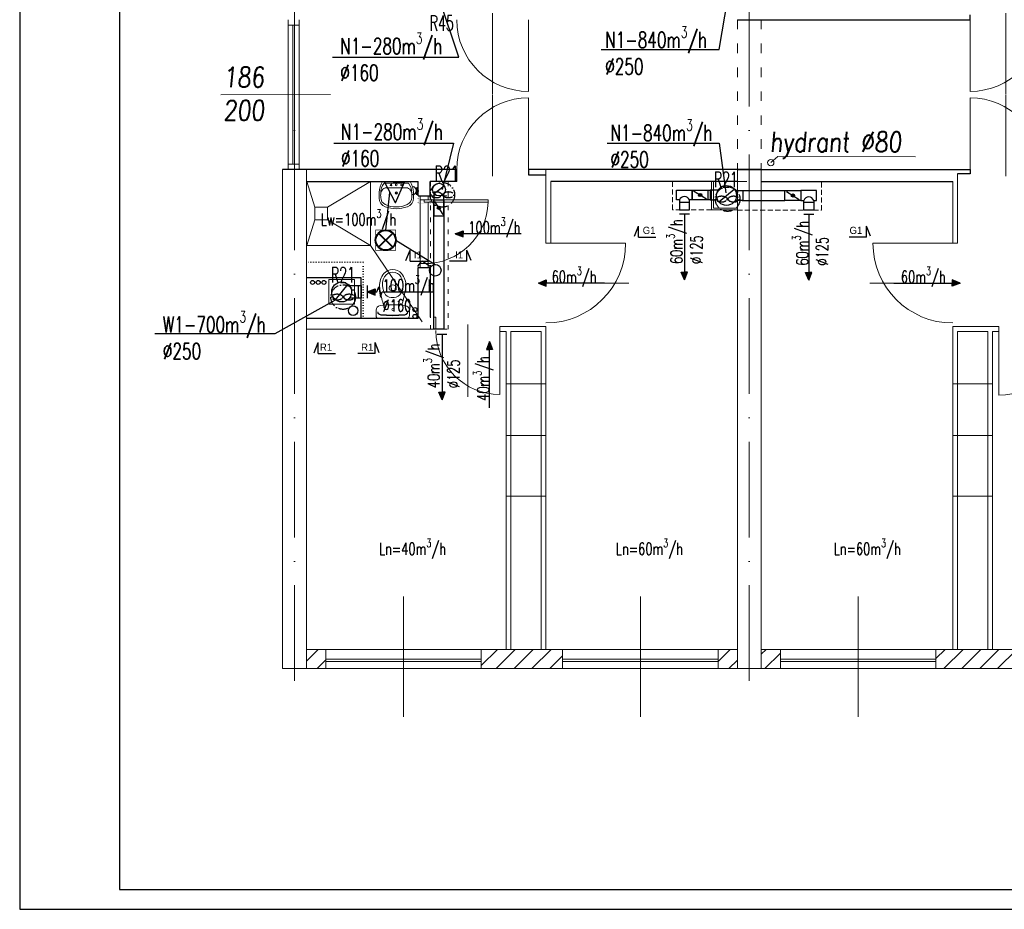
# Model space of a CAD drawing. Header units: millimetres. Extents: x -6513 to 30474, y -6915 to 65597.
# Tile 204 of 256: x -3136 to -1902, y 25134 to 26250. Entities that reach past the tile are written whole.
import ezdxf
from ezdxf.enums import TextEntityAlignment as Align

# ---------------------------------------------------------------- set-up
doc = ezdxf.new("R2010")
doc.units = ezdxf.units.MM
for name, pattern in [('ACAD_ISO03W100', [30, 12, -18]), ('ACAD_ISO10W100', [18, 12, -3, 0, -3]), ('DASHED', [19.05, 12.7, -6.35]), ('DOT', [6.35, 0, -6.35])]:
    doc.linetypes.add(name, pattern=pattern)
doc.layers.get('0').update_dxf_attribs({"color": 8})
for name, color, linetype in [('A200_General07', 8, 'Continuous'), ('A200_General08', 8, 'Continuous'), ('A270_text04', 8, 'Continuous'), ('DB_inst_pomocn', 8, 'Continuous'), ('DB_WM_nawiew-opis', 8, 'Continuous'), ('DB_WM_wywies-opis', 8, 'Continuous')]:
    doc.layers.add(name, color=color, linetype=linetype)
for name, color, linetype, lineweight in [('A_cienka', 8, 'Continuous', 5), ('A_linia przekroj', 8, 'Continuous', 25), ('A_osie', 8, 'ACAD_ISO10W100', 5), ('A_przerywana', 8, 'ACAD_ISO03W100', 5), ('A_widok', 8, 'Continuous', 13), ('A_Wymiary', 8, 'Continuous', 9), ('cieńkie', 8, 'Continuous', 9), ('DB-WM-nawiew-opis', 8, 'Continuous', 25), ('DB-WM-nawiew-opis-odnośnik', 8, 'Continuous', 30), ('DB-WM-wywiew-opis', 8, 'Continuous', 25), ('DB-WM-wywiew-opis-odnośnik', 8, 'Continuous', 30), ('DB_WM_nawiew', 8, 'Continuous', 30), ('DB_WM_wywiew', 8, 'Continuous', 30), ('DB_WM_ścianka nowa', 8, 'Continuous', 25), ('E_gniazda wtykowe', 1, 'Continuous', 30), ('E_oświetlenie', 1, 'Continuous', 30), ('E_technologia', 1, 'ACAD_ISO10W100', 30), ('noew ściany archwig', 8, 'Continuous', 9), ('R-TABELKA', 8, 'Continuous', 25), ('snitarne archwig nowe', 8, 'Continuous', 9), ('Stolarka ARCHWIG', 8, 'Continuous', 5), ('wyburzenia', 8, 'DOT', 20), ('Ściany ARCHWIG', 8, 'Continuous', 30)]:
    doc.layers.add(name, color=color, linetype=linetype, lineweight=lineweight)
doc.styles.add('BRH', font='txt')
doc.styles.add('ROMANSS', font='romans.shx', dxfattribs={"width": 0.8, "oblique": 5})
doc.styles.add('SIMPLEXD', font='SIMPLEX.SHX', dxfattribs={"width": 0.6})
doc.styles.get("Standard").update_dxf_attribs({"font": 'txt.shx', "width": 0.9})

# ---------------------------------------------------------------- blocks, each defined once
blk = doc.blocks.new('drzwi schem')
at = {"color": 252}
blk.add_line((0, 0), (0, 1), dxfattribs=at)
at = {"color": 252, "ltscale": 10}
blk.add_line((0.5, -0.093), (0.5, 1.04), dxfattribs=at)
at = {"color": 252}
blk.add_arc((0, 0), 1, 0, 90, dxfattribs=at)
blk = doc.blocks.new('klop oli 2')
at = {"layer": 'snitarne archwig nowe', "color": 252}
for p, q in [((0, 17.2), (0, 0)), ((3.8, 20.9), (10.5, 20.9)), ((0, -17.2), (0, 0)), ((3.8, 0), (3.8, 1)), ((3.8, 0), (3.8, -1)), ((38.9, 4.5), (37, 4.5)), ((38.9, -4.5), (37, -4.5)), ((3.8, -20.9), (10.5, -20.9))]:
    blk.add_line(p, q, dxfattribs=at)
for centre, radius in [((11.5, 0), 1.27), ((11.5, 0), 1.27), ((21.6, 7.5), 0.706), ((21.6, -7.5), 0.706)]:
    blk.add_circle(centre, radius, dxfattribs=at)
for centre, radius, start, end in [((3.8, 17.2), 3.76, 90, 180), ((144.9, 0), 141.2, 173.7281, 180), ((144.9, 0), 140.5, 173.6694, 180), ((8.4, 15), 3.76, 90, 173.7281), ((9, 15.1), 3.76, 100.2428, 173.7859), ((10.5, 14.9), 6.02, 6.7931, 90), ((-114.7, 0), 132.1, 0, 6.7931), ((80, -215.2), 235.3, 101.5744, 105.544), ((43.1, -10.6), 23.5, 101.6195, 117.4027), ((44.8, -39.8), 56.5, 94.3794, 102.2907), ((42.4, -7.4), 20.3, 60.8839, 101.6195), ((41.4, -8), 24.5, 51.2869, 92.3028), ((144.9, 0), 141.2, 180, 186.2719), ((144.9, 0), 140.5, 180, 186.3306), ((-114.7, 0), 132.1, 353.2069, 0), ((43.3, 0), 16.9, 173.7581, 180), ((43.3, 0), 16.9, 180, 186.2419), ((37.3, 0.7), 10.9, 117.4027, 173.7581), ((63.6, 0), 28.2, 173.3508, 180), ((63.6, 0), 28.2, 180, 186.6492), ((37, 3.1), 1.41, 90, 173.3508), ((38.9, 1.7), 2.82, 36.8699, 90), ((36.6, 0), 5.65, 0, 36.8699), ((36.6, 0), 5.65, 323.1301, 0), ((46.6, 0), 11.8, 0, 60.8839), ((46.6, 0), 11.8, 299.1161, 0), ((46.6, 0), 15.1, 0, 47.5638), ((46.6, 0), 15.1, 312.4362, 0), ((80, 215.2), 235.3, 254.456, 258.4256), ((37.3, -0.7), 10.9, 186.2419, 242.5973), ((43.1, 10.6), 23.5, 242.5973, 258.3805), ((37, -3.1), 1.41, 186.6492, 270), ((42.4, 7.4), 20.3, 258.3805, 299.1161), ((38.9, -1.7), 2.82, 270, 323.1301), ((41.4, 8), 24.5, 267.6972, 308.7131), ((3.8, -17.2), 3.76, 180, 270), ((8.4, -15), 3.76, 186.2719, 270), ((9, -15.1), 3.76, 186.2141, 259.7572), ((10.5, -14.9), 6.02, 270, 353.2069), ((44.8, 39.8), 56.5, 257.7093, 265.6206)]:
    blk.add_arc(centre, radius, start, end, dxfattribs=at)
blk = doc.blocks.new('umywalka oli2')
at = {"layer": 'snitarne archwig nowe', "color": 252}
for p, q in [((0, 17.6), (0, 0)), ((2, 15.4), (2, 0)), ((20.9, 21.6), (13.7, 21.6)), ((0, 0), (0, -17.6)), ((2, 0), (2, -15.4)), ((7.9, 0), (7.9, 10.8)), ((7.9, -10.8), (7.9, 0)), ((13.7, -21.6), (20.9, -21.6))]:
    blk.add_line(p, q, dxfattribs=at)
for centre, radius in [((4.1, 0), 1.11), ((4.5, 6.6), 0.994), ((14.5, 0), 1.48), ((14.5, 0), 0.946), ((4.5, -6.6), 0.994)]:
    blk.add_circle(centre, radius, dxfattribs=at)
for centre, radius, start, end in [((15.6, -9.9), 31.5, 93.3155, 119.5931), ((14.2, -1.1), 20.5, 88.5847, 126.5008), ((15.3, 12), 7.48, 91.7023, 188.8292), ((17.3, -1.9), 21.5, 82.9063, 97.0937), ((20.4, 10.2), 9.2, 23.1986, 92.7468), ((20.2, 9.5), 12.2, 20.9395, 86.4287), ((-1.2, 0), 33.1, 360, 24.6987), ((-3.2, 0), 37.4, 360, 21.6896), ((-1.2, 0), 33.1, 335.3013, 0), ((-3.2, 0), 37.4, 338.3104, 0), ((15.3, -12), 7.48, 171.1708, 268.2977), ((15.6, 9.9), 31.5, 240.4069, 266.6845), ((14.2, 1.1), 20.5, 233.4992, 271.4153), ((17.3, 1.9), 21.5, 262.9063, 277.0937), ((20.4, -10.2), 9.2, 267.2532, 336.8014), ((20.2, -9.5), 12.2, 273.5713, 339.0605)]:
    blk.add_arc(centre, radius, start, end, dxfattribs=at)
blk = doc.blocks.new('A$C2355049C')
at = {"layer": 'DB-WM-nawiew-opis-odnośnik'}
h = blk.add_hatch(color=256, dxfattribs=at)
h.paths.add_polyline_path([(0, -9.8), (3.9, -9.8), (0, 0)])
h.paths.add_polyline_path([(0, 0), (-3.9, -9.8), (0, -9.8)])
at = {"layer": 'DB-WM-nawiew-opis-odnośnik', "flags": 128}
for points in [[(0, 0), (-3.9, -9.8), (0, -9.8)], [(0, -82.9), (0, 0)], [(0, 0), (3.9, -9.8), (0, -9.8)]]:
    blk.add_lwpolyline(points, dxfattribs=at)
blk = doc.blocks.new('A$C620C4C60')
at = {"layer": 'DB-WM-wywiew-opis-odnośnik'}
h = blk.add_hatch(color=256, dxfattribs=at)
h.paths.add_polyline_path([(0, 0), (9.8, 3.9), (9.8, 0)])
h.paths.add_polyline_path([(9.8, 0), (9.8, -3.9), (0, 0)])
at = {"layer": 'DB-WM-wywiew-opis-odnośnik', "flags": 128}
for points in [[(0, 0), (9.8, 3.9), (9.8, 0)], [(0, 0), (12.1, 0)], [(0, 0), (9.8, -3.9), (9.8, 0)], [(12.1, 0), (14.4, -6.5), (16.6, 6.4), (18.9, 0)], [(18.9, 0), (82.9, 0)]]:
    blk.add_lwpolyline(points, dxfattribs=at)
blk = doc.blocks.new('A$C21C24CF4')
at = {"layer": 'DB_WM_nawiew'}
h = blk.add_hatch(color=256, dxfattribs=at)
edge = h.paths.add_edge_path()
edge.add_arc((10, -6.2), 2, 0, 360)
for points in [[(20, 0), (0, 0), (0, -12.5), (20, -12.5)], [(1.8, -11.4), (17.9, -1.3)]]:
    blk.add_lwpolyline(points, dxfattribs=at)
blk.add_circle((10, -6.2), 2, dxfattribs=at)
blk = doc.blocks.new('Sect Mk right')
at = {"layer": 'A200_General07', "color": 1}
for p, q in [((0.29, 7.48), (3.92, 6.01)), ((0, 6.01), (0, -0.21)), ((0, 6.01), (3.92, 6.01))]:
    blk.add_line(p, q, dxfattribs=at)
at = {"layer": 'A270_text04', "color": 0, "style": 'BRH'}
blk.add_attdef('-', text='', height=4.51, dxfattribs=at).set_placement((1.77, 1.49), align=Align.MIDDLE)
blk = doc.blocks.new('gw1')
at = {"layer": 'E_gniazda wtykowe'}
for p, q in [((99083.8, 55839.3), (99080.1, 55839.3)), ((99083.8, 55833.1), (99083.8, 55845.4))]:
    blk.add_line(p, q, dxfattribs=at)
blk.add_arc((99089.8, 55839), 6.04, 87.7958, 267.7958, dxfattribs=at)
blk = doc.blocks.new('raster')
at = {"layer": 'E_oświetlenie', "lineweight": 40}
for p, q in [((-21.2, 21.2), (21.2, -21.2)), ((21.2, 21.2), (-21.2, -21.2))]:
    blk.add_line(p, q, dxfattribs=at)
at = {"layer": 'E_oświetlenie', "const_width": 2}
blk.add_lwpolyline([(-30, -30), (30, -30), (30, 30), (-30, 30)], close=True, dxfattribs=at)
at = {"layer": 'E_oświetlenie', "lineweight": 40}
blk.add_circle((0, 0), 30, dxfattribs=at)

msp = doc.modelspace()

# ---------------------------------------------------------------- hatches: boundary and pattern name
at = {"layer": 'A_Wymiary'}
h = msp.add_hatch(dxfattribs=at)
h.set_pattern_fill('ANSI31', color=256, scale=5, style=0)
h.set_pattern_definition([(45, (-3028.741, 22341.825), (-11.22532, 11.22532), [])])
h.paths.add_polyline_path([(-2752.446, 25460.062), (-2776.446, 25460.062), (-2776.446, 25436.062), (-2752.446, 25436.062)])
h.paths.add_polyline_path([(-2455.446, 25460.062), (-2557.446, 25460.062), (-2557.446, 25436.062), (-2455.446, 25436.062)])
h.paths.add_polyline_path([(-2236.446, 25460.062), (-2260.446, 25460.062), (-2260.446, 25436.062), (-2236.446, 25436.062)])
h.paths.add_polyline_path([(-2182.446, 25460.062), (-2206.446, 25460.062), (-2206.446, 25436.062), (-2182.446, 25436.062)])
h.paths.add_polyline_path([(-1885.446, 25460.062), (-1987.446, 25460.062), (-1987.446, 25436.062), (-1885.446, 25436.062)])
h.paths.add_polyline_path([(-1315.446, 25460.062), (-1417.446, 25460.062), (-1417.446, 25436.904), (-1315.446, 25436.904)])
h.paths.add_polyline_path([(-1612.446, 25460.062), (-1636.446, 25460.062), (-1636.446, 25436.062), (-1612.446, 25436.062)])
h.paths.add_polyline_path([(-1666.446, 25460.062), (-1690.446, 25460.062), (-1690.446, 25436.062), (-1666.446, 25436.062)])
at = {"layer": 'DB_WM_nawiew'}
h = msp.add_hatch(color=256, dxfattribs=at)
edge = h.paths.add_edge_path()
edge.add_arc((-2282.973, 26030.127), 2, 0, 360)
h = msp.add_hatch(color=256, dxfattribs=at)
edge = h.paths.add_edge_path()
edge.add_arc((-2166.774, 26029.562), 2, 0, 360)

# ---------------------------------------------------------------- linework, layer by layer
at = {"layer": 'A_cienka'}
for p, q in [((-2799.544, 26250.062), (-2799.544, 26062.062)), ((-2799.544, 26243.165), (-2785.544, 26243.165)), ((-2793.544, 26243.165), (-2793.544, 26068.959)), ((-2791.544, 26243.165), (-2791.544, 26068.959)), ((-2785.544, 26250.062), (-2785.544, 26062.062)), ((-2883.874, 26155.941), (-2746.361, 26156.062)), ((-2799.544, 26068.959), (-2785.544, 26068.959)), ((-2185.849, 26078.271), (-2194.506, 26070.729)), ((-2012.938, 26078.029), (-2185.849, 26078.271)), ((-2476.446, 25793.357), (-2526.446, 25793.357)), ((-1966.446, 25793.357), (-1916.446, 25793.357)), ((-2476.446, 25728.548), (-2526.446, 25728.548)), ((-1966.446, 25728.548), (-1916.446, 25728.548)), ((-2476.446, 25652.467), (-2526.446, 25652.467)), ((-1966.446, 25652.467), (-1916.446, 25652.467)), ((-2776.446, 25460.062), (-2236.446, 25460.062)), ((-2206.446, 25460.062), (-1666.446, 25460.062)), ((-2557.446, 25448.062), (-2752.446, 25448.062)), ((-2557.446, 25445.062), (-2752.446, 25445.062)), ((-2455.446, 25448.062), (-2260.446, 25448.062)), ((-2455.446, 25445.062), (-2260.446, 25445.062)), ((-1987.446, 25448.062), (-2182.446, 25448.062)), ((-1987.446, 25445.062), (-2182.446, 25445.062)), ((-2776.446, 25436.062), (2360.554, 25436.062)), ((-2776.446, 25436.062), (7544.554, 25436.062))]:
    msp.add_line(p, q, dxfattribs=at)
at = {"layer": 'A_cienka', "ltscale": 10}
for p, q in [((-2654.946, 25375.663), (-2654.946, 25526.46)), ((-2357.946, 25375.663), (-2357.946, 25526.46)), ((-2084.946, 25375.663), (-2084.946, 25526.46))]:
    msp.add_line(p, q, dxfattribs=at)
at = {"layer": 'A_cienka'}
msp.add_circle((-2194.506, 26070.729), 4, dxfattribs=at)
at = {"layer": 'A_linia przekroj'}
for p, q in [((-1944.661, 26250.062), (-1944.661, 26256.062)), ((-2236.446, 26250.062), (-1944.661, 26250.062)), ((-2776.446, 26062.062), (-2806.446, 26062.062)), ((-2587.981, 26062.062), (-2776.446, 26062.062)), ((-2587.981, 26047.062), (-2587.981, 26062.062)), ((-2206.446, 26062.062), (-2498.232, 26062.062)), ((-2498.232, 26062.062), (-2498.232, 26055.547)), ((-2236.446, 26062.062), (-1944.661, 26062.062)), ((-1944.661, 26056.558), (-1960.446, 26056.558)), ((-1944.661, 26062.062), (-1944.661, 26056.558)), ((-2587.981, 26047.062), (-2621.446, 26047.062)), ((-2498.232, 26055.547), (-2476.446, 26055.547)), ((-2236.446, 26047.062), (-2470.446, 26047.062)), ((-2206.446, 26047.062), (-1966.446, 26047.062))]:
    msp.add_line(p, q, dxfattribs=at)
at = {"layer": 'A_osie', "ltscale": 10}
for p, q in [((-2791.446, 25420.619), (-2791.446, 27046.532)), ((-2221.446, 25420.619), (-2221.446, 27046.532))]:
    msp.add_line(p, q, dxfattribs=at)
at = {"layer": 'A_osie', "color": 252, "ltscale": 10}
msp.add_line((-2791.446, 25420.619), (-2791.446, 26934.427), dxfattribs=at)
at = {"layer": 'A_przerywana'}
for p, q in [((-2236.446, 26250.062), (-2236.446, 26062.062)), ((-2206.446, 26250.062), (-2206.446, 26062.062)), ((-2206.446, 26250.062), (-2206.446, 26062.062))]:
    msp.add_line(p, q, dxfattribs=at)
at = {"layer": 'A_przerywana', "color": 252}
for p, q in [((-2206.446, 26250.062), (-2206.446, 26062.062)), ((-2236.446, 26047.062), (-2206.446, 26047.062))]:
    msp.add_line(p, q, dxfattribs=at)
at = {"layer": 'A_przerywana', "ltscale": 0.5}
for p, q in [((-2621.253, 26047.062), (-2621.253, 25862.062)), ((-2598.872, 26029.062), (-2598.872, 26047.062)), ((-2598.872, 26047.062), (-2598.872, 25862.062)), ((-2621.446, 26029.062), (-2598.872, 26029.062)), ((-2621.289, 25862.062), (-2598.872, 25862.062))]:
    msp.add_line(p, q, dxfattribs=at)
at = {"layer": 'A_przerywana', "linetype": 'DASHED', "ltscale": 0.5}
for p, q in [((-2317.673, 26011.696), (-2317.673, 26047.062)), ((-2131.062, 26011.131), (-2131.062, 26047.062)), ((-2268.946, 26011.696), (-2317.673, 26011.696)), ((-2236.446, 26011.131), (-2131.062, 26011.131))]:
    msp.add_line(p, q, dxfattribs=at)
at = {"layer": 'A_przerywana', "linetype": 'ByBlock'}
for p, q in [((-2268.946, 26011.696), (-2268.946, 26047.062)), ((-2266.446, 26013.696), (-2266.446, 26047.062)), ((-2236.446, 26011.696), (-2268.946, 26011.696)), ((-2236.446, 26013.696), (-2266.446, 26013.696))]:
    msp.add_line(p, q, dxfattribs=at)
at = {"layer": 'A_widok', "ltscale": 5}
for p, q in [((-2806.446, 25436.062), (-2806.446, 26062.062)), ((-2776.446, 25436.062), (-2776.446, 26062.062)), ((-2476.446, 26062.062), (-2476.446, 25969.646)), ((-2236.446, 26062.062), (-2236.446, 25793.405)), ((-2206.446, 26062.062), (-2206.446, 25793.405)), ((-1960.446, 26056.558), (-1960.446, 25969.646)), ((-2470.446, 26047.062), (-2470.446, 25969.646)), ((-1966.446, 26047.062), (-1966.446, 25969.646)), ((-2476.446, 25969.646), (-2470.446, 25969.646)), ((-1966.446, 25969.646), (-1960.446, 25969.646)), ((-2236.446, 25436.062), (-2236.446, 25942.062)), ((-2206.446, 25436.062), (-2206.446, 25942.062)), ((-2614.353, 25877.062), (-2616.446, 25877.062)), ((-2614.353, 25862.062), (-2614.353, 25877.062)), ((-2614.353, 25862.062), (-2776.446, 25862.062)), ((-2476.446, 25865.062), (-2534.353, 25865.062)), ((-2534.353, 25865.062), (-2534.353, 25859.062)), ((-2526.446, 25859.062), (-2534.353, 25859.062)), ((-2526.446, 25460.062), (-2526.446, 25859.062)), ((-2520.446, 25460.062), (-2520.446, 25859.062)), ((-2482.446, 25859.062), (-2520.446, 25859.062)), ((-2482.446, 25460.062), (-2482.446, 25859.062)), ((-2476.446, 25460.062), (-2476.446, 25865.062)), ((-1966.446, 25460.062), (-1966.446, 25865.062)), ((-1966.446, 25865.062), (-1908.54, 25865.062)), ((-1960.446, 25460.062), (-1960.446, 25859.062)), ((-1960.446, 25859.062), (-1922.446, 25859.062)), ((-1922.446, 25460.062), (-1922.446, 25859.062)), ((-1916.446, 25460.062), (-1916.446, 25859.062)), ((-1916.446, 25859.062), (-1908.54, 25859.062)), ((-1908.54, 25865.062), (-1908.54, 25859.062)), ((-2806.446, 25436.062), (-2776.446, 25436.062)), ((-2236.446, 25436.062), (-2206.446, 25436.062))]:
    msp.add_line(p, q, dxfattribs=at)
at = {"layer": 'A_widok', "color": 252, "ltscale": 5}
msp.add_line((-2806.446, 25436.062), (-2776.446, 25436.062), dxfattribs=at)
at = {"layer": 'A_widok', "ltscale": 5}
for points in [[(-2776.446, 25460.062), (-2752.446, 25460.062), (-2752.446, 25436.062), (-2776.446, 25436.062)], [(-2557.446, 25436.062), (-2455.446, 25436.062), (-2455.446, 25460.062), (-2557.446, 25460.062)], [(-2236.446, 25460.062), (-2260.446, 25460.062), (-2260.446, 25436.062), (-2236.446, 25436.062)], [(-2206.446, 25460.062), (-2182.446, 25460.062), (-2182.446, 25436.062), (-2206.446, 25436.062)], [(-1987.446, 25436.062), (-1885.446, 25436.062), (-1885.446, 25460.062), (-1987.446, 25460.062)]]:
    msp.add_lwpolyline(points, close=True, dxfattribs=at)
at = {"layer": 'cieńkie'}
for p, q in [((-2748.446, 25924.062), (-2716.446, 25924.062)), ((-2748.446, 25893.062), (-2748.446, 25924.062)), ((-2745.946, 25924.062), (-2718.946, 25924.062)), ((-2716.446, 25924.062), (-2716.446, 25893.062)), ((-2716.446, 25893.062), (-2716.446, 25907.062)), ((-2748.446, 25893.062), (-2734.446, 25893.062)), ((-2716.446, 25893.062), (-2748.446, 25893.062)), ((-2739.446, 25893.062), (-2725.446, 25893.062))]:
    msp.add_line(p, q, dxfattribs=at)
at = {"layer": 'DB-WM-nawiew-opis'}
for points in [[(-2744.041, 26203.162), (-2585.701, 26203.162), (-2610.402, 26276.897)], [(-2406.948, 26212.811), (-2259.295, 26212.811), (-2248.446, 26277.062)], [(-2742.243, 26095.175), (-2592.41, 26095.175), (-2606.402, 26036.895)], [(-2399.602, 26094.969), (-2259.295, 26094.969), (-2250.985, 26032.928)]]:
    msp.add_lwpolyline(points, dxfattribs=at)
at = {"layer": 'DB-WM-wywiew-opis'}
msp.add_lwpolyline([(-2966.729, 25856.461), (-2815.871, 25856.461), (-2740.224, 25898.776)], dxfattribs=at)
at = {"layer": 'DB_inst_pomocn'}
for centre, radius in [((-2768.965, 25920.47), 2.5), ((-2761.909, 25920.47), 2.5), ((-2754.738, 25920.47), 2.5), ((-2718.08, 25885.084), 6)]:
    msp.add_circle(centre, radius, dxfattribs=at)
at = {"layer": 'DB_WM_nawiew'}
for points in [[(-2616.82, 26032.044), (-2616.82, 26024.037), (-2604.32, 26024.037)], [(-2616.69, 26031.949), (-2604.114, 26041.84)], [(-2604.32, 26024.037), (-2604.32, 26032.044)], [(-2312.673, 26036.377), (-2292.973, 26036.377), (-2292.973, 26023.877), (-2296.573, 26023.877)], [(-2309.073, 26023.877), (-2312.673, 26023.877), (-2312.673, 26036.377)], [(-2272.973, 26023.877), (-2292.973, 26023.877), (-2292.973, 26036.377), (-2272.973, 26036.377)], [(-2291.202, 26035.27), (-2275.081, 26025.194)], [(-2267.871, 26023.877), (-2272.973, 26023.877), (-2272.973, 26036.377), (-2267.871, 26036.377)], [(-2260.452, 26036.377), (-2270.486, 26036.377), (-2270.486, 26023.877), (-2261.105, 26023.877)], [(-2259.541, 26021.518), (-2240.405, 26037.605)], [(-2239.148, 26035.812), (-2229.359, 26035.812), (-2229.359, 26023.312), (-2239.148, 26023.312)], [(-2230.371, 26035.812), (-2176.774, 26035.812)], [(-2156.774, 26023.312), (-2176.774, 26023.312), (-2176.774, 26035.812), (-2156.774, 26035.812)], [(-2175.003, 26034.705), (-2158.881, 26024.629)], [(-2137.074, 26035.812), (-2156.774, 26035.812), (-2156.774, 26023.312), (-2153.174, 26023.312)], [(-2140.674, 26023.312), (-2137.074, 26023.312), (-2137.074, 26035.812)], [(-2604.32, 26024.037), (-2604.32, 25862.062), (-2616.82, 25862.062), (-2616.82, 26024.037)], [(-2309.073, 26023.877), (-2309.073, 26021.127), (-2296.573, 26021.127), (-2296.573, 26023.877)], [(-2309.073, 26021.127), (-2309.073, 26011.696), (-2296.573, 26011.696), (-2296.573, 26021.127)], [(-2230.371, 26023.312), (-2176.774, 26023.312)], [(-2140.674, 26023.312), (-2140.674, 26020.562), (-2153.174, 26020.562), (-2153.174, 26023.312)], [(-2140.674, 26020.562), (-2140.674, 26011.131), (-2153.174, 26011.131), (-2153.174, 26020.562)]]:
    msp.add_lwpolyline(points, dxfattribs=at)
at = {"layer": 'DB_WM_nawiew', "ltscale": 0.5}
for points in [[(-2309.073, 26006.696), (-2296.573, 26006.696)], [(-2153.174, 26006.131), (-2140.674, 26006.131)], [(-2612.925, 25855.775), (-2600.425, 25855.775)]]:
    msp.add_lwpolyline(points, dxfattribs=at)
at = {"layer": 'DB_WM_nawiew'}
for centre, radius in [((-2610.402, 26036.895), 8), ((-2282.973, 26030.127), 2), ((-2249.973, 26029.562), 12.5), ((-2166.774, 26029.562), 2)]:
    msp.add_circle(centre, radius, dxfattribs=at)
for centre in [(-2302.823, 26021.647), (-2146.924, 26021.082)]:
    msp.add_arc(centre, 6.636, 19.636833, 160.363167, dxfattribs=at)
at = {"layer": 'DB_WM_wywiew'}
for points in [[(-2740.224, 25898.776), (-2724.357, 25918.092)], [(-2722.842, 25916.562), (-2711.946, 25916.562), (-2711.946, 25900.562), (-2722.842, 25900.562)], [(-2711.946, 25916.562), (-2707.946, 25916.562), (-2707.946, 25900.562), (-2711.946, 25900.562)], [(-2700.446, 25916.562), (-2700.446, 25900.562)]]:
    msp.add_lwpolyline(points, dxfattribs=at)
msp.add_circle((-2732.446, 25908.562), 12.5, dxfattribs=at)
at = {"layer": 'DB_WM_ścianka nowa'}
msp.add_lwpolyline([(-2707.946, 25875.062), (-2707.946, 25926.062), (-2776.446, 25926.062)], dxfattribs=at)
at = {"layer": 'E_oświetlenie'}
for p, q in [((-2665.129, 26020.449), (-2678.67, 26046.502)), ((-2653.886, 26046.147), (-2678.67, 26046.502)), ((-2665.129, 26020.449), (-2653.886, 26046.147)), ((-2677.282, 25986.059), (-2671.899, 26033.476)), ((-2664.682, 25973.459), (-2615.102, 25943.05)), ((-2632.746, 25947.028), (-2637.447, 25940.252)), ((-2621.061, 25939.888), (-2631.353, 25947.028))]:
    msp.add_line(p, q, dxfattribs=at)
at = {"layer": 'E_oświetlenie', "const_width": 1.05}
msp.add_lwpolyline([(-2678.67, 26046.502), (-2665.129, 26020.449), (-2653.886, 26046.147)], close=True, dxfattribs=at)
at = {"layer": 'E_oświetlenie'}
msp.add_circle((-2615.102, 25935.754), 7.252, dxfattribs=at)
at = {"layer": 'E_technologia'}
for p, q in [((-2607.452, 26031.797), (-2605.047, 26029.018)), ((-2605.047, 26031.797), (-2607.452, 26029.018)), ((-2249.835, 26026.405), (-2247.43, 26023.626)), ((-2247.43, 26026.405), (-2249.835, 26023.626)), ((-2731.819, 25903.504), (-2729.414, 25900.725)), ((-2729.414, 25903.504), (-2731.819, 25900.725))]:
    msp.add_line(p, q, dxfattribs=at)
for centre in [(-2606.25, 26030.407), (-2248.632, 26025.015), (-2730.616, 25902.115)]:
    msp.add_circle(centre, 15.427, dxfattribs=at)
for centre, start_param, end_param in [((-2613.876, 26030.407), 3.54986568, 9.01650493), ((-2598.623, 26030.407), 0.40827303, 5.87491228), ((-2256.259, 26025.015), 3.54986568, 9.01650493), ((-2241.006, 26025.015), 0.40827303, 5.87491228), ((-2738.243, 25902.115), 3.54986568, 9.01650493), ((-2722.989, 25902.115), 0.40827303, 5.87491228)]:
    msp.add_ellipse(centre, major_axis=(-7, 0), ratio=0.5, start_param=start_param, end_param=end_param, dxfattribs=at)
at = {"layer": 'R-TABELKA'}
for p, q in [((-3136.084, 27184.217), (-3136.084, 25134.133)), ((-3011.084, 27159.217), (-3011.084, 25159.133)), ((-3011.084, 25159.133), (8302.828, 25159.133)), ((-3136.084, 25134.133), (8327.828, 25134.133))]:
    msp.add_line(p, q, dxfattribs=at)
at = {"layer": 'snitarne archwig nowe'}
msp.add_line((-2696.29, 25966.905), (-2631.446, 25871.062), dxfattribs=at)
for points in [[(-2776.446, 25966.905), (-2696.29, 25966.905), (-2696.29, 26047.062)], [(-2766.29, 26014.905), (-2776.29, 26046.905)], [(-2750.29, 26014.905), (-2696.29, 26046.905)], [(-2766.29, 25998.905), (-2776.29, 25966.905)], [(-2750.29, 25998.905), (-2696.29, 25966.905)]]:
    msp.add_lwpolyline(points, dxfattribs=at)
msp.add_lwpolyline([(-2766.29, 25998.905), (-2750.29, 25998.905), (-2750.29, 26014.905), (-2766.29, 26014.905)], close=True, dxfattribs=at)
at = {"layer": 'Stolarka ARCHWIG'}
for p, q in [((-2628.946, 26021.062), (-2628.946, 26024.062)), ((-2628.946, 26024.062), (-2548.946, 26024.062)), ((-2548.946, 26021.062), (-2628.946, 26021.062)), ((-2548.946, 26024.062), (-2548.946, 26021.062))]:
    msp.add_line(p, q, dxfattribs=at)
for points in [[(-2628.946, 26029.062), (-2633.946, 26029.062), (-2633.946, 26024.062), (-2623.946, 26024.062), (-2623.946, 26029.062), (-2631.446, 26029.062)], [(-2633.946, 25943.945), (-2633.946, 26023.945)], [(-2623.946, 26020.945), (-2623.946, 25943.945)], [(-2628.946, 25944.062), (-2633.946, 25944.062), (-2633.946, 25939.062), (-2623.946, 25939.062), (-2623.946, 25944.062), (-2631.446, 25944.062)], [(-2628.946, 25944.062), (-2633.946, 25944.062), (-2633.946, 25939.062), (-2623.946, 25939.062), (-2623.946, 25944.062), (-2631.446, 25944.062)]]:
    msp.add_lwpolyline(points, dxfattribs=at)
msp.add_arc((-2628.292, 26023.441), 79.382, 269.527921, 358.282698, dxfattribs=at)
at = {"layer": 'wyburzenia', "ltscale": 0.5}
for p, q in [((-2705.446, 25946.062), (-2776.446, 25946.062)), ((-2705.446, 25875.062), (-2705.446, 25946.062))]:
    msp.add_line(p, q, dxfattribs=at)
at = {"layer": 'wyburzenia', "ltscale": 0.2}
msp.add_lwpolyline([(-2636.446, 26029.062), (-2621.446, 26029.062), (-2621.446, 26019.062), (-2636.446, 26019.062)], close=True, dxfattribs=at)
at = {"layer": 'Ściany ARCHWIG'}
for p, q in [((-2776.446, 26047.062), (-2636.446, 26047.062)), ((-2636.446, 26029.062), (-2636.446, 26047.062)), ((-2621.446, 26029.062), (-2621.446, 26047.062)), ((-2636.446, 26029.062), (-2621.446, 26029.062)), ((-2636.446, 26029.062), (-2621.446, 26029.062)), ((-2636.446, 25875.062), (-2636.446, 25939.062)), ((-2636.446, 25939.062), (-2621.446, 25939.062)), ((-2621.446, 25939.062), (-2621.446, 25877.062)), ((-2636.446, 25875.062), (-2776.446, 25875.062))]:
    msp.add_line(p, q, dxfattribs=at)
for centre in [(-2640.596, 25886.408), (-2640.596, 25877.891)]:
    msp.add_circle(centre, 2.5, dxfattribs=at)

# ---------------------------------------------------------------- block references
at = {"layer": 'A200_General08'}
ref = msp.add_blockref('Sect Mk right', (-2339.374, 25977.296), dxfattribs=dict(at, xscale=3.5, yscale=3.5, zscale=3.5, rotation=90))
ref.add_attrib('-', 'G1', dxfattribs={"layer": 'A270_text04', "color": 7, "height": 9, "style": 'BRH'}).set_placement((-2347.079, 25985.806), align=Align.MIDDLE)
ref = msp.add_blockref('Sect Mk right', (-2095.529, 25977.296), dxfattribs=dict(at, xscale=-3.5, yscale=3.5, zscale=3.5, rotation=270))
ref.add_attrib('-', 'G1', dxfattribs={"layer": 'A270_text04', "color": 7, "height": 9, "style": 'BRH'}).set_placement((-2087.824, 25985.806), align=Align.MIDDLE)
ref = msp.add_blockref('Sect Mk right', (-2625.692, 25947.121), dxfattribs=dict(at, xscale=3.5, yscale=3.5, zscale=3.5, rotation=90.00000000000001))
ref.add_attrib('-', 'I1', dxfattribs={"layer": 'A270_text04', "color": 7, "height": 9, "style": 'BRH'}).set_placement((-2636.906, 25955.142), align=Align.MIDDLE)
ref = msp.add_blockref('Sect Mk right', (-2596.375, 25947.121), dxfattribs=dict(at, xscale=-3.5, yscale=3.5, zscale=3.5, rotation=270))
ref.add_attrib('-', 'I1', dxfattribs={"layer": 'A270_text04', "color": 7, "height": 9, "style": 'BRH'}).set_placement((-2585.162, 25955.142), align=Align.MIDDLE)
ref = msp.add_blockref('Sect Mk right', (-2740.894, 25831.292), dxfattribs=dict(at, xscale=3.5, yscale=3.5, zscale=3.5, rotation=90.00000000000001))
ref.add_attrib('-', 'R1', dxfattribs={"layer": 'A270_text04', "color": 7, "height": 9, "style": 'BRH'}).set_placement((-2752.108, 25839.312), align=Align.MIDDLE)
ref = msp.add_blockref('Sect Mk right', (-2711.577, 25831.292), dxfattribs=dict(at, xscale=-3.5, yscale=3.5, zscale=3.5, rotation=270))
ref.add_attrib('-', 'R1', dxfattribs={"layer": 'A270_text04', "color": 7, "height": 9, "style": 'BRH'}).set_placement((-2700.363, 25839.312), align=Align.MIDDLE)
at = {"layer": 'A_cienka'}
for p, xscale, yscale, zscale, rotation in [((-2476.446, 25969.646), 100, 100, 100, 270), ((-1966.446, 25969.646), -100, 100, 100, 90), ((-2534.353, 25860.062), 80, 80, 80, 180), ((-1908.54, 25859.062), -80, 80, 80, 180)]:
    msp.add_blockref('drzwi schem', p, dxfattribs=dict(at, xscale=xscale, yscale=yscale, zscale=zscale, rotation=rotation))
at = {"layer": 'A_widok', "ltscale": 5, "yscale": 90, "zscale": 90, "rotation": 180}
for p, xscale in [((-2498.232, 26250.062), 90), ((-1944.661, 26250.062), -90)]:
    msp.add_blockref('drzwi schem', p, dxfattribs=dict(at, xscale=xscale))
at = {"layer": 'A_widok', "ltscale": 5, "yscale": 90, "zscale": 90}
for p, xscale in [((-2498.232, 26062.062), -90), ((-1944.661, 26062.062), 90)]:
    msp.add_blockref('drzwi schem', p, dxfattribs=dict(at, xscale=xscale))
at = {"layer": 'DB_WM_nawiew'}
for name, p, rotation in [('A$C21C24CF4', (-2616.82, 26004.037), 90), ('A$C2355049C', (-2302.823, 25923.76), 180), ('A$C2355049C', (-2590.136, 25981.393), 90), ('A$C2355049C', (-2485.725, 25919.646), 90), ('A$C2355049C', (-2606.57, 25773.053), 180)]:
    msp.add_blockref(name, p, dxfattribs=dict(at, rotation=rotation))
at = {"layer": 'DB_WM_nawiew', "xscale": -1}
for p, rotation in [((-2146.924, 25923.195), 180), ((-1957.168, 25919.646), 270)]:
    msp.add_blockref('A$C2355049C', p, dxfattribs=dict(at, rotation=rotation))
msp.add_blockref('A$C2355049C', (-2547.083, 25846.206), dxfattribs=at)
at = {"layer": 'DB_WM_wywiew', "xscale": -1, "rotation": 180}
msp.add_blockref('A$C620C4C60', (-2700.446, 25908.562), dxfattribs=at)
at = {"layer": 'E_oświetlenie', "xscale": 0.7875000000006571, "yscale": 0.7875000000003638, "zscale": 0.7874999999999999, "rotation": 178.7624398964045}
msp.add_blockref('gw1', (76321.487, 68313.183), dxfattribs=at)
at = {"layer": 'E_oświetlenie', "lineweight": 40, "xscale": 0.4199999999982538, "yscale": 0.4200000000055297, "zscale": 0.4199999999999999, "rotation": 180}
msp.add_blockref('raster', (-2677.282, 25973.459), dxfattribs=at)
at = {"layer": 'noew ściany archwig', "rotation": 270}
msp.add_blockref('umywalka oli2', (-2663.978, 26047.062), dxfattribs=at)
at = {"layer": 'snitarne archwig nowe', "rotation": 90}
msp.add_blockref('klop oli 2', (-2668.446, 25875.062), dxfattribs=at)

# ---------------------------------------------------------------- texts
at = {"layer": 'A_cienka', "char_height": 25, "attachment_point": 1, "style": 'ROMANSS'}
for s, insert, width in [('186\\P200', (-2880.679, 26190.52), 141.48479), ('hydrant %%C80', (-2195.976, 26109.189), 244.21995)]:
    msp.add_mtext(s, dxfattribs=dict(at, insert=insert, width=width))
at = {"layer": 'DB-WM-nawiew-opis', "char_height": 15, "width": 37.14159, "attachment_point": 1}
for s, insert in [('\\A1;{\\Fsimplex|c238;\\W0.7;100m\\H0.7x;\\S3^ ;\\H1.4286x;/h}', (-2573.641, 26001.925)), ('\\A1;{\\Fsimplex|c238;\\W0.7;60m\\H0.7x;\\S3^ ;\\H1.4286x;/h}', (-2469.23, 25940.177)), ('\\A1;{\\Fsimplex|c238;\\W0.7;60m\\H0.7x;\\S3^ ;\\H1.4286x;/h}', (-2031.424, 25940.177))]:
    msp.add_mtext(s, dxfattribs=dict(at, insert=insert))
at = {"layer": 'DB-WM-nawiew-opis', "char_height": 15, "width": 37.14159, "attachment_point": 1, "rotation": 90}
for s, insert in [('\\A1;{\\Fsimplex|c238;\\W0.7;60m\\H0.7x;\\S3^ ;\\H1.4286x;/h\\P%%C125}', (-2325.404, 25943.615)), ('\\A1;{\\Fsimplex|c238;\\W0.7;60m\\H0.7x;\\S3^ ;\\H1.4286x;/h\\P%%C125}', (-2167.543, 25941.559)), ('\\A1;{\\Fsimplex|c238;\\W0.7;40m\\H0.7x;\\S3^ ;\\H1.4286x;/h\\P%%C125}', (-2629.721, 25787.749)), ('\\A1;{\\Fsimplex|c238;\\W0.7;40m\\H0.7x;\\S3^ ;\\H1.4286x;/h}', (-2567.614, 25771.95))]:
    msp.add_mtext(s, dxfattribs=dict(at, insert=insert))
at = {"layer": 'DB-WM-wywiew-opis', "char_height": 15, "width": 37.14159, "attachment_point": 1}
for s, insert in [('\\A1;{\\Fsimplex|c238;\\W0.7;Lw=100m\\H0.7x;\\S3^ ;\\H1.4286x;/h}', (-2758.668, 26012.096)), ('\\A1;{\\Fsimplex|c238;\\W0.7;100m\\H0.7x;\\S3^ ;\\H1.4286x;/h\\P%%C160}', (-2681.058, 25929.114))]:
    msp.add_mtext(s, dxfattribs=dict(at, insert=insert))
at = {"layer": 'DB_WM_nawiew-opis', "char_height": 20, "width": 128.67747, "attachment_point": 1, "style": 'ROMANSS'}
for s, insert in [('\\A1;{\\Fsimplex|c238;\\Q0;\\W0.7;N1-840m\\H0.7x;\\S3^ ;\\H1.4286x;/h\\P%%C250}', (-2402.079, 26241.462)), ('\\A1;{\\Fsimplex|c238;\\Q0;\\W0.7;N1-280m\\H0.7x;\\S3^ ;\\H1.4286x;/h\\P%%C160}', (-2734.167, 26233.701)), ('\\A1;{\\Fsimplex|c238;\\Q0;\\W0.7;N1-280m\\H0.7x;\\S3^ ;\\H1.4286x;/h\\P%%C160}', (-2733.259, 26126.174)), ('\\A1;{\\Fsimplex|c238;\\Q0;\\W0.7;N1-840m\\H0.7x;\\S3^ ;\\H1.4286x;/h\\P%%C250}', (-2395.452, 26124.791))]:
    msp.add_mtext(s, dxfattribs=dict(at, insert=insert))
at = {"layer": 'DB_WM_nawiew-opis', "char_height": 15, "width": 37.14159, "attachment_point": 1}
for s, insert in [('\\A1;{\\Fsimplex|c238;\\W0.7;Ln=40m\\H0.7x;\\S3^ ;\\H1.4286x;/h}', (-2685.693, 25598.813)), ('\\A1;{\\Fsimplex|c238;\\W0.7;Ln=60m\\H0.7x;\\S3^ ;\\H1.4286x;/h}', (-2388.693, 25598.813)), ('\\A1;{\\Fsimplex|c238;\\W0.7;Ln=60m\\H0.7x;\\S3^ ;\\H1.4286x;/h}', (-2115.693, 25598.813))]:
    msp.add_mtext(s, dxfattribs=dict(at, insert=insert))
at = {"layer": 'DB_WM_wywies-opis', "insert": (-2956.614, 25884.358), "char_height": 20, "width": 128.67747, "attachment_point": 1, "style": 'ROMANSS'}
msp.add_mtext('\\A1;{\\Fsimplex|c238;\\Q0;\\W0.7;W1-700m\\H0.7x;\\S3^ ;\\H1.4286x;/h\\P%%C250}', dxfattribs=at)
at = {"layer": 'E_technologia', "style": 'SIMPLEXD', "width": 0.6}
for s, p in [('R45', (-2622.136, 26236.277)), ('R21', (-2615.962, 26047.61)), ('R21', (-2265.892, 26040.11)), ('R21', (-2745.963, 25920.579))]:
    msp.add_text(s, height=19.2, dxfattribs=at).set_placement(p)

doc.saveas('drawing.dxf')
